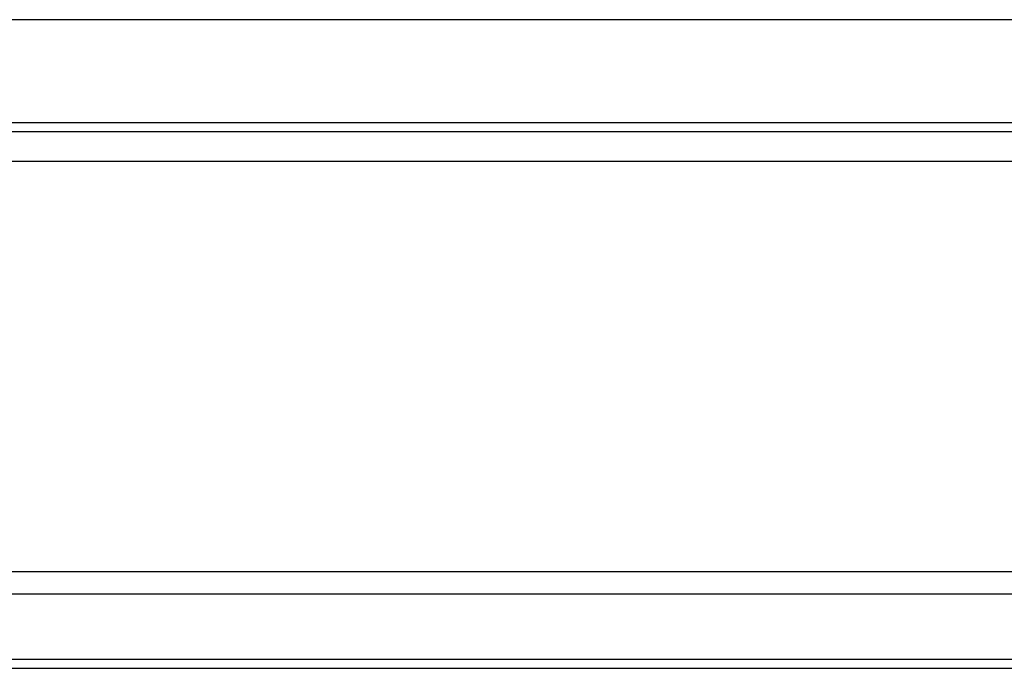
# Model space of a CAD drawing. Header units: millimetres. Extents: x -27 to 565, y 158 to 379.
# Tile 36 of 53: x 423 to 447, y 185 to 201. Entities that reach past the tile are written whole.
import ezdxf

# ---------------------------------------------------------------- set-up
doc = ezdxf.new("R2010")
doc.units = ezdxf.units.MM
doc.header["$LTSCALE"] = 0.15
doc.layers.add('OUT', color=3, linetype='CONTINUOUS')

msp = doc.modelspace()

# ---------------------------------------------------------------- linework, layer by layer
at = {"layer": 'OUT', "color": 0}
for p, q in [((468.406, 200.898), (385.856, 200.898)), ((505.181, 198.436), (349.081, 198.436)), ((313.882, 198.231), (559.181, 198.231)), ((313.788, 197.524), (559.181, 197.524)), ((309.374, 187.746), (559.181, 187.746)), ((308.978, 187.216), (559.181, 187.216)), ((307.754, 185.657), (559.181, 185.657)), ((250.181, 185.437), (559.181, 185.437))]:
    msp.add_line(p, q, dxfattribs=at)

doc.saveas('drawing.dxf')
